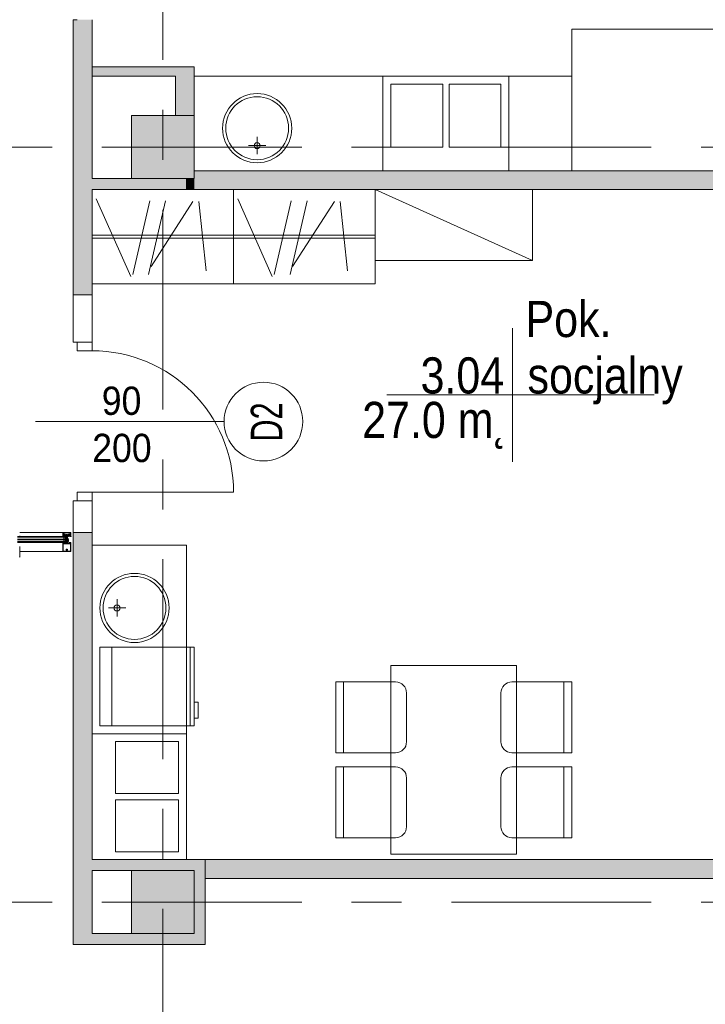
# Model space of a CAD drawing. Header units: centimetres. Extents: x -2424 to 2319, y 5 to 3760.
# Tile 79 of 117: x 496 to 932, y 823 to 1449. Entities that reach past the tile are written whole.
import ezdxf

# ---------------------------------------------------------------- set-up
doc = ezdxf.new("R2010")
doc.units = ezdxf.units.CM
doc.linetypes.add('Oś', pattern=[222.25, 127, -31.75, 31.75, -31.75])
for name, color, linetype, lineweight in [('A-ANNO-NOTE', 131, 'Continuous', 9), ('A-AREA-IDEN', 2, 'Continuous', 13), ('A-DETL-GENF', 92, 'Continuous', 9), ('A-DETL-MEDM', 33, 'Continuous', 25), ('A-DOOR', 31, 'Continuous', 13), ('A-GLAZ-CURT', 52, 'Continuous', 13), ('A-GLAZ-CWMG', 51, 'Continuous', 13), ('A-WALL', 113, 'Continuous', 13), ('I-FURN', 30, 'Continuous', 9), ('P-SANR-FIXT', 6, 'Continuous', 9), ('Q-SPCQ', 91, 'Continuous', 9), ('S-COLS', 52, 'Continuous', 13), ('S-GRID', 1, 'Continuous', 13)]:
    doc.layers.add(name, color=color, linetype=linetype, lineweight=lineweight)
doc.layers.add('A-WALL-PATT', color=111, linetype='Continuous', lineweight=13, plot=False)
doc.styles.add('Arial', font='arial.ttf', dxfattribs={"width": 0.9, "height": 18})
doc.styles.add('Arial_1', font='arial.ttf', dxfattribs={"width": 0.7, "height": 20})
doc.styles.add('Arial_6', font='arial.ttf', dxfattribs={"width": 0.85, "height": 23})

msp = doc.modelspace()

# ---------------------------------------------------------------- hatches: boundary and pattern name
at = {"layer": 'S-COLS', "lineweight": 9}
for points in [[(567.38, 1348.33), (607.38, 1348.33), (607.38, 1388.33), (567.38, 1388.33)], [(567.38, 868.33), (607.38, 868.33), (607.38, 908.33), (567.38, 908.33)]]:
    msp.add_hatch(color=251, dxfattribs=at).paths.add_polyline_path(points, flags=0)

# ---------------------------------------------------------------- linework, layer by layer
at = {"layer": 'A-ANNO-NOTE', "color": 251, "lineweight": 9}
msp.add_line((506.38, 1193.83), (626.38, 1193.83), dxfattribs=at)
msp.add_line((506.38, 1193.83), (626.38, 1193.83), dxfattribs=at)
msp.add_circle((651.38, 1193.83), 25, dxfattribs=at)
at = {"layer": 'A-AREA-IDEN', "color": 251, "lineweight": 9}
for p, q in [((809.75, 1253.26), (809.75, 1210.76)), ((819.5, 1210.76), (729.75, 1210.76)), ((729.75, 1210.76), (899.75, 1210.76)), ((809.75, 1210.76), (809.75, 1168.26))]:
    msp.add_line(p, q, dxfattribs=at)
at = {"layer": 'A-DETL-GENF', "color": 251, "lineweight": 9}
for p, q in [((542.38, 1244.33), (532.88, 1244.33)), ((532.88, 1244.33), (532.88, 1238.83)), ((542.38, 1238.83), (542.38, 1244.33)), ((532.88, 1238.83), (542.38, 1238.83)), ((542.38, 1148.83), (532.88, 1148.83)), ((532.88, 1148.83), (532.88, 1143.33)), ((542.38, 1143.33), (542.38, 1148.83)), ((532.88, 1143.33), (542.38, 1143.33))]:
    msp.add_line(p, q, dxfattribs=at)
at = {"layer": 'A-DETL-GENF', "color": 251, "lineweight": 9, "extrusion": (0, 0, -1)}
for p, q in [((496.48, 1120.83), (496.56, 1120.83)), ((523.78, 1120.83), (523.69, 1120.83)), ((528.73, 1123.33), (524.03, 1123.33)), ((524.03, 1121.86), (524.23, 1122.29)), ((524.06, 1122.42), (524.34, 1122.42)), ((524.2, 1120.84), (524.11, 1121)), ((528.51, 1123.02), (524.24, 1123.02)), ((524.25, 1123.17), (528.5, 1123.17)), ((524.32, 1122.08), (524.25, 1121.91)), ((524.3, 1120.93), (524.25, 1120.84)), ((524.28, 1122.32), (525.24, 1122.32)), ((524.37, 1121.31), (524.43, 1121.31)), ((524.5, 1121.25), (524.37, 1121.25)), ((524.42, 1120.84), (524.37, 1120.93)), ((524.4, 1121.58), (524.48, 1121.68)), ((524.4, 1121.14), (524.43, 1121.18)), ((525.03, 1122.14), (524.41, 1122.14)), ((524.52, 1120.93), (524.47, 1120.84)), ((524.54, 1121.52), (524.54, 1121.4)), ((524.55, 1121.2), (524.55, 1121.19)), ((524.71, 1121.57), (524.59, 1121.57)), ((524.59, 1121.35), (524.61, 1121.35)), ((524.59, 1121.17), (524.61, 1121.18)), ((524.64, 1120.84), (524.59, 1120.93)), ((524.64, 1121.36), (524.73, 1121.52)), ((524.66, 1121.63), (524.89, 1121.63)), ((524.66, 1121.16), (524.66, 1121.15)), ((524.74, 1120.93), (524.69, 1120.84)), ((524.71, 1121.13), (524.72, 1121.15)), ((524.77, 1121.14), (524.78, 1121.13)), ((524.86, 1120.84), (524.81, 1120.93)), ((524.82, 1121.52), (524.91, 1121.36)), ((524.83, 1121.13), (524.84, 1121.15)), ((524.97, 1121.57), (524.85, 1121.57)), ((524.89, 1121.16), (524.9, 1121.15)), ((524.96, 1120.93), (524.91, 1120.84)), ((524.94, 1121.35), (524.97, 1121.35)), ((524.95, 1121.16), (524.95, 1121.18)), ((525, 1121.2), (525.01, 1121.19)), ((525.02, 1121.4), (525.02, 1121.52)), ((525.08, 1120.84), (525.03, 1120.93)), ((525.07, 1121.68), (525.15, 1121.58)), ((525.13, 1121.31), (525.19, 1121.31)), ((525.18, 1120.92), (525.13, 1120.84)), ((525.3, 1120.84), (525.25, 1120.92)), ((525.29, 1122.27), (525.39, 1121.67)), ((525.42, 1121.64), (526.35, 1121.64)), ((526.78, 1121.86), (525.97, 1121.86)), ((526.08, 1120.33), (526.08, 1120.54)), ((526.15, 1122.01), (526.6, 1122.01)), ((526.38, 1122.31), (526.38, 1116.15)), ((526.4, 1121.64), (527.33, 1121.64)), ((526.68, 1120.33), (526.68, 1120.54)), ((527.36, 1121.67), (527.47, 1122.27)), ((527.45, 1120.84), (527.5, 1120.92)), ((527.52, 1122.32), (528.48, 1122.32)), ((527.63, 1121.31), (527.56, 1121.31)), ((527.57, 1120.92), (527.62, 1120.84)), ((527.68, 1121.68), (527.6, 1121.58)), ((527.67, 1120.84), (527.72, 1120.93)), ((528.34, 1122.14), (527.72, 1122.14)), ((527.74, 1121.4), (527.74, 1121.52)), ((527.76, 1121.2), (527.74, 1121.19)), ((527.79, 1121.57), (527.91, 1121.57)), ((527.81, 1121.35), (527.79, 1121.35)), ((527.79, 1120.93), (527.84, 1120.84)), ((527.8, 1121.16), (527.8, 1121.18)), ((527.93, 1121.52), (527.84, 1121.36)), ((527.86, 1121.16), (527.85, 1121.15)), ((528.09, 1121.63), (527.86, 1121.63)), ((527.89, 1120.84), (527.94, 1120.93)), ((527.92, 1121.13), (527.91, 1121.15)), ((527.98, 1121.14), (527.97, 1121.13)), ((528.01, 1120.93), (528.06, 1120.84)), ((528.11, 1121.36), (528.02, 1121.52)), ((528.04, 1121.13), (528.03, 1121.15)), ((528.05, 1121.57), (528.17, 1121.57)), ((528.1, 1121.16), (528.09, 1121.15)), ((528.11, 1120.84), (528.16, 1120.93)), ((528.17, 1121.35), (528.14, 1121.35)), ((528.16, 1121.17), (528.14, 1121.18)), ((528.2, 1121.2), (528.2, 1121.19)), ((528.22, 1121.52), (528.22, 1121.4)), ((528.23, 1120.93), (528.28, 1120.84)), ((528.26, 1121.25), (528.39, 1121.25)), ((528.35, 1121.58), (528.27, 1121.68)), ((528.35, 1121.14), (528.32, 1121.18)), ((528.39, 1121.31), (528.33, 1121.31)), ((528.33, 1120.84), (528.38, 1120.93)), ((528.42, 1122.42), (528.7, 1122.42)), ((528.51, 1121.91), (528.43, 1122.08)), ((528.45, 1120.93), (528.5, 1120.84)), ((528.52, 1122.29), (528.72, 1121.86)), ((528.55, 1120.84), (528.64, 1121)), ((528.98, 1120.83), (529.06, 1120.83)), ((496.38, 1108.63), (496.38, 1114.29)), ((523.88, 1111.44), (523.88, 1116.04)), ((524.03, 1116.91), (523.9, 1116.91)), ((524.01, 1117.02), (523.91, 1117.02)), ((524.29, 1116.8), (524.07, 1116.9)), ((524.09, 1111.44), (524.09, 1116.04)), ((524.16, 1116.57), (524.12, 1116.55)), ((524.12, 1116.5), (524.24, 1116.4)), ((524.47, 1116.91), (524.33, 1116.96)), ((524.33, 1116.55), (524.66, 1116.55)), ((524.35, 1116.41), (524.36, 1116.42)), ((524.4, 1116.44), (524.59, 1116.44)), ((524.66, 1116.75), (524.44, 1116.75)), ((524.58, 1117.01), (524.53, 1116.93)), ((524.68, 1116.93), (524.63, 1117.01)), ((524.63, 1116.42), (524.64, 1116.41)), ((524.71, 1116.59), (524.71, 1116.7)), ((524.8, 1117.01), (524.75, 1116.93)), ((524.75, 1116.4), (524.88, 1116.5)), ((524.87, 1116.55), (524.84, 1116.57)), ((524.9, 1116.93), (524.85, 1117.01)), ((525.02, 1117.01), (524.97, 1116.93)), ((525.61, 1119.35), (525.34, 1119.19)), ((525.6, 1118.62), (525.34, 1118.47)), ((525.6, 1117.89), (525.34, 1117.74)), ((525.46, 1118.98), (525.55, 1119.03)), ((525.46, 1118.25), (525.55, 1118.3)), ((525.46, 1117.52), (525.85, 1117.74)), ((525.63, 1118.98), (525.63, 1118.66)), ((525.63, 1118.26), (525.63, 1117.93)), ((525.83, 1119.36), (525.64, 1119.36)), ((525.88, 1117.79), (525.88, 1119.31)), ((525.88, 1116.55), (525.88, 1117.68)), ((525.93, 1117.73), (526.03, 1117.73)), ((526.19, 1116.93), (526.17, 1116.92)), ((526.17, 1116.9), (526.19, 1116.89)), ((526.2, 1116.87), (526.2, 1116.73)), ((526.3, 1116.56), (526.33, 1116.54)), ((526.45, 1116.56), (526.43, 1116.54)), ((526.55, 1116.87), (526.55, 1116.73)), ((526.56, 1116.93), (526.59, 1116.92)), ((526.59, 1116.9), (526.56, 1116.89)), ((526.74, 1117.73), (526.83, 1117.73)), ((526.88, 1117.79), (526.88, 1119.31)), ((526.88, 1117.68), (526.88, 1116.55)), ((527.29, 1117.52), (526.9, 1117.74)), ((526.93, 1119.36), (527.11, 1119.36)), ((527.13, 1118.98), (527.13, 1118.66)), ((527.13, 1118.26), (527.13, 1117.93)), ((527.14, 1119.35), (527.41, 1119.19)), ((527.15, 1118.62), (527.41, 1118.47)), ((527.15, 1117.89), (527.41, 1117.74)), ((527.29, 1118.98), (527.2, 1119.03)), ((527.29, 1118.25), (527.2, 1118.3)), ((527.73, 1117.01), (527.78, 1116.93)), ((527.85, 1116.93), (527.9, 1117.01)), ((527.88, 1116.55), (527.91, 1116.57)), ((528, 1116.4), (527.88, 1116.5)), ((527.95, 1117.01), (528, 1116.93)), ((528.05, 1116.59), (528.05, 1116.7)), ((528.07, 1116.93), (528.12, 1117.01)), ((528.09, 1116.75), (528.32, 1116.75)), ((528.42, 1116.55), (528.09, 1116.55)), ((528.12, 1116.42), (528.11, 1116.41)), ((528.35, 1116.44), (528.16, 1116.44)), ((528.17, 1117.01), (528.22, 1116.93)), ((528.28, 1116.91), (528.42, 1116.96)), ((528.4, 1116.41), (528.39, 1116.42)), ((528.46, 1116.8), (528.69, 1116.9)), ((528.64, 1116.5), (528.51, 1116.4)), ((528.6, 1116.57), (528.63, 1116.55)), ((528.67, 1111.44), (528.67, 1116.04)), ((528.73, 1116.91), (528.86, 1116.91)), ((528.75, 1117.02), (528.85, 1117.02)), ((528.88, 1111.44), (528.88, 1116.04)), ((496.38, 1109.16), (496.38, 1107.78)), ((523.88, 1111.38), (523.88, 1113.03)), ((528.74, 1111.23), (524.03, 1111.23)), ((526.26, 1112.57), (526.26, 1112.7)), ((526.26, 1112.22), (526.26, 1112.28)), ((526.28, 1111.95), (526.28, 1111.49)), ((526.48, 1111.49), (526.48, 1111.95)), ((526.5, 1112.7), (526.5, 1112.57)), ((526.5, 1112.28), (526.5, 1112.22)), ((528.88, 1113.03), (528.88, 1111.37))]:
    msp.add_line(p, q, dxfattribs=at)
at = {"layer": 'A-DETL-GENF', "color": 251, "lineweight": 9, "extrusion": (0, 0, -1), "flags": 128}
for points in [[(-523.88, 1123.18), (-523.88, 1121.33), (-523.99, 1121.33), (-524.1, 1121.68)], [(-523.9, 1121.04), (-523.9, 1121.31), (-524.31, 1121.31)], [(-524.39, 1122.47), (-524.39, 1122.82), (-524.26, 1122.82), (-524.26, 1122.55), (-524.01, 1122.55), (-524.01, 1123.18), (-528.75, 1123.18), (-528.75, 1122.55), (-528.5, 1122.55), (-528.5, 1122.82), (-528.37, 1122.82), (-528.37, 1122.47)], [(-524.04, 1121.83), (-524.04, 1121.93), (-524.01, 1122.05), (-524.01, 1122.36)], [(-524.32, 1121.76), (-524.24, 1121.47), (-524.43, 1121.47), (-524.43, 1121.41), (-524.35, 1121.33), (-524.03, 1121.33), (-524.13, 1121.7)], [(-524.19, 1122.97), (-524.19, 1122.61), (-524.05, 1122.61), (-524.05, 1122.97)], [(-524.46, 1121.49), (-524.46, 1121.51), (-524.41, 1121.53)], [(-525.17, 1121.25), (-525.05, 1121.25), (-525.05, 1121.22), (-525.18, 1121.24)], [(-525.15, 1121.53), (-525.1, 1121.51), (-525.1, 1121.49)], [(-527.62, 1122.05), (-527.52, 1121.47), (-527.63, 1121.47), (-527.63, 1121.41), (-527.55, 1121.33), (-525.21, 1121.33), (-525.13, 1121.41), (-525.13, 1121.47), (-525.24, 1121.47), (-525.13, 1122.05)], [(-525.26, 1121.31), (-525.4, 1121.31), (-525.4, 1120.92), (-525.35, 1120.84)], [(-526.9, 1121.8), (-526.92, 1121.65), (-525.84, 1121.65), (-525.86, 1121.8)], [(-526.18, 1120.72), (-526.18, 1120.83), (-525.88, 1120.83), (-525.88, 1117.76), (-526.2, 1117.76), (-526.2, 1116.95)], [(-526.58, 1120.72), (-526.58, 1120.83), (-526.88, 1120.83), (-526.88, 1117.76), (-526.55, 1117.76), (-526.55, 1116.95)], [(-527.49, 1121.31), (-527.36, 1121.31), (-527.36, 1120.92), (-527.4, 1120.84)], [(-527.58, 1121.25), (-527.7, 1121.25), (-527.7, 1121.22), (-527.57, 1121.24)], [(-527.61, 1121.53), (-527.66, 1121.51), (-527.66, 1121.49)], [(-528.3, 1121.49), (-528.3, 1121.51), (-528.35, 1121.53)], [(-528.63, 1121.7), (-528.73, 1121.33), (-528.41, 1121.33), (-528.33, 1121.41), (-528.33, 1121.47), (-528.51, 1121.47), (-528.43, 1121.76)], [(-528.86, 1121.04), (-528.86, 1121.31), (-528.45, 1121.31)], [(-528.7, 1122.97), (-528.7, 1122.61), (-528.56, 1122.61), (-528.56, 1122.97)], [(-528.65, 1121.68), (-528.77, 1121.33), (-528.88, 1121.33), (-528.88, 1123.18)], [(-528.75, 1122.37), (-528.75, 1122.05), (-528.72, 1121.93), (-528.72, 1121.83)], [(-523.88, 1116.89), (-523.88, 1116.75), (-524.08, 1116.75), (-524.13, 1116.76)], [(-523.88, 1115.93), (-523.88, 1116.73), (-524.07, 1116.73), (-524.15, 1116.65), (-524.15, 1116.59), (-524.03, 1116.59), (-524.03, 1116.36), (-524.47, 1116.36)], [(-524.09, 1115.93), (-524.09, 1116.13), (-528.67, 1116.13), (-528.67, 1115.93)], [(-524.52, 1116.36), (-524.97, 1116.36), (-524.97, 1116.59), (-524.85, 1116.59), (-524.85, 1116.65), (-524.93, 1116.73), (-525.29, 1116.73), (-525.29, 1116.61), (-525.17, 1116.61), (-525.17, 1116.4), (-525.73, 1116.4)], [(-524.86, 1116.76), (-524.92, 1116.75), (-525.12, 1116.75), (-525.12, 1116.94), (-525.07, 1117.01)], [(-526.11, 1120.25), (-526.38, 1120.03), (-526.38, 1119.73), (-526.18, 1119.73), (-526.18, 1119.53), (-526.28, 1119.53), (-526.28, 1119.36), (-526.18, 1119.36), (-526.18, 1119.16), (-526.38, 1119.16), (-526.38, 1119), (-526.18, 1119), (-526.18, 1118.8), (-526.28, 1118.8), (-526.28, 1118.63), (-526.18, 1118.63), (-526.18, 1118.43), (-526.38, 1118.43), (-526.38, 1116.53), (-526.38, 1118.43), (-526.58, 1118.43), (-526.58, 1118.63), (-526.48, 1118.63), (-526.48, 1118.8), (-526.58, 1118.8), (-526.58, 1119), (-526.38, 1119), (-526.38, 1119.16), (-526.58, 1119.16), (-526.58, 1119.36), (-526.48, 1119.36), (-526.48, 1119.53), (-526.58, 1119.53), (-526.58, 1119.73), (-526.38, 1119.73), (-526.38, 1120.03), (-526.64, 1120.25)], [(-526.13, 1117.63), (-526.13, 1117.54), (-526.18, 1117.51), (-526.18, 1117.38), (-526.13, 1117.36), (-526.18, 1117.33), (-526.18, 1117.2), (-526.13, 1117.18), (-526.18, 1117.15), (-526.18, 1117.02), (-526.13, 1117), (-526.18, 1116.97), (-526.18, 1116.84), (-526.13, 1116.82), (-526.18, 1116.79), (-526.18, 1116.66), (-526.13, 1116.64), (-526.18, 1116.61), (-526.18, 1116.57), (-526.29, 1116.38)], [(-526.46, 1116.38), (-526.58, 1116.57), (-526.58, 1116.7), (-526.63, 1116.73), (-526.58, 1116.75), (-526.58, 1116.88), (-526.63, 1116.91), (-526.58, 1116.93), (-526.58, 1117.06), (-526.63, 1117.09), (-526.58, 1117.11), (-526.58, 1117.24), (-526.63, 1117.27), (-526.58, 1117.29), (-526.58, 1117.42), (-526.63, 1117.45), (-526.58, 1117.47), (-526.58, 1117.6), (-526.63, 1117.63)], [(-527.03, 1116.4), (-527.59, 1116.4), (-527.59, 1116.61), (-527.47, 1116.61), (-527.47, 1116.73), (-527.83, 1116.73), (-527.91, 1116.65), (-527.91, 1116.59), (-527.79, 1116.59), (-527.79, 1116.36), (-528.23, 1116.36)], [(-527.89, 1116.76), (-527.84, 1116.75), (-527.64, 1116.75), (-527.64, 1116.94), (-527.68, 1117.01)], [(-528.28, 1116.36), (-528.73, 1116.36), (-528.73, 1116.59), (-528.61, 1116.59), (-528.61, 1116.65), (-528.69, 1116.73), (-528.88, 1116.73), (-528.88, 1115.93)], [(-528.88, 1116.89), (-528.88, 1116.75), (-528.67, 1116.75), (-528.62, 1116.76)], [(-526.23, 1111.44), (-524.09, 1111.44), (-524.09, 1113.03)], [(-528.67, 1113.03), (-528.67, 1111.44), (-526.53, 1111.44)]]:
    msp.add_lwpolyline(points, dxfattribs=at)
for points in [[(-527.35, 1120.87), (-525.41, 1120.87), (-525.41, 1121.32), (-527.35, 1121.32)], [(-527.35, 1120.83), (-525.41, 1120.83), (-525.41, 1120.87), (-527.35, 1120.87)]]:
    msp.add_lwpolyline(points, close=True, dxfattribs=at)
at = {"layer": 'A-DETL-GENF', "color": 251, "lineweight": 9, "extrusion": (0, 0, -1)}
for centre, radius, start, end in [((-496.49, 1121.12), 0.291, 279.54546, 334.63631), ((-496.61, 1121.17), 0.286, 278.35666, 332.40789), ((-496.48, 1121.03), 0.2, 270.0978, 279.54546), ((-496.56, 1120.86), 0.03, 98.35666, 270.0978), ((-523.69, 1120.86), 0.03, 269.9022, 81.64334), ((-523.64, 1121.17), 0.286, 207.59211, 261.64334), ((-523.78, 1121.03), 0.2, 260.45454, 269.9022), ((-523.76, 1121.12), 0.291, 205.36369, 260.45454), ((-524.03, 1123.18), 0.15, 359.99376, 90.0062), ((-524.06, 1122.36), 0.0512, 0.57094, 88.64822), ((-524.09, 1121.83), 0.06, 278.44171, 25), ((-524.07, 1120.97), 0.05, 25.36369, 150.16485), ((-524.11, 1121.83), 0.07, 300.00644, 0), ((-524.25, 1122.97), 0.2, 359.97179, 90.0352), ((-524.04, 1121.71), 0.07, 120.00644, 198), ((-524.07, 1121.72), 0.06, 98.44171, 195), ((-524.24, 1122.97), 0.0499, 359.87955, 90.02248), ((-524.23, 1120.86), 0.03, 210.71536, 330.16485), ((-524.28, 1122.27), 0.05, 25, 90), ((-524.3, 1121.89), 0.06, 288.81925, 25), ((-524.26, 1121.78), 0.06, 108.81925, 195), ((-524.37, 1121.18), 0.065, 270, 90), ((-524.34, 1120.9), 0.0417, 35.13204, 144.86796), ((-524.34, 1121.31), 0.03, 180, 0), ((-524.41, 1122.04), 0.1, 25, 90), ((-524.34, 1122.47), 0.05, 180.00001, 270.0001), ((-524.37, 1121.16), 0.04, 209.99374, 270.00001), ((-524.42, 1121.56), 0.03, 300.00493, 39.98969), ((-524.45, 1120.86), 0.03, 210.58867, 329.53464), ((-524.43, 1121.34), 0.03, 180.01852, 269.09479), ((-524.52, 1121.13), 0.1, 30.00227, 89.17284), ((-524.76, 1121.41), 0.314, 345.49788, 14.50212), ((-524.54, 1121.63), 0.08, 39.99668, 157.38439), ((-524.5, 1121.2), 0.05, 90, 125.07788), ((-524.52, 1121.2), 0.0339, 89.17829, 176.99749), ((-524.78, 1121.6), 0.44, 234.15879, 305.07788), ((-524.56, 1120.9), 0.0415, 35.01205, 144.98795), ((-524.59, 1121.52), 0.05, 359.98992, 90.01008), ((-524.59, 1121.4), 0.05, 269.98974, 0.01026), ((-524.58, 1121.19), 0.0272, 240.01099, 356.9853), ((-524.61, 1121.38), 0.03, 209.99356, 270.01209), ((-524.62, 1121.15), 0.0316, 60.00703, 161.99669), ((-524.66, 1121.68), 0.05, 270.00034, 337.37761), ((-524.67, 1120.86), 0.03, 210.14481, 329.53463), ((-524.69, 1121.15), 0.03, 225.00054, 342.0009), ((-524.71, 1121.54), 0.03, 89.99358, 210.00244), ((-524.75, 1121.12), 0.0316, 44.99099, 147.01044), ((-524.78, 1120.9), 0.043, 37.84365, 143.82344), ((-524.81, 1121.15), 0.03, 210.00025, 326.99854), ((-524.85, 1121.54), 0.03, 330.00269, 90.00128), ((-524.87, 1121.13), 0.0316, 30.00259, 131.99738), ((-524.89, 1120.86), 0.03, 210.34487, 329.53462), ((-524.89, 1121.68), 0.05, 202.62086, 270.00119), ((-524.92, 1121.17), 0.03, 194.99548, 312.00284), ((-524.94, 1121.38), 0.03, 269.98935, 330.005), ((-525.01, 1121.63), 0.08, 22.62277, 139.99694), ((-524.98, 1121.17), 0.03, 15.00147, 116.99683), ((-525, 1120.9), 0.0419, 35.46653, 144.69988), ((-524.97, 1121.52), 0.05, 90.00918, 179.99082), ((-524.97, 1121.4), 0.05, 180.00904, 269.99096), ((-525.02, 1121.22), 0.03, 180.01117, 296.99101), ((-525.03, 1122.04), 0.1, 90, 170), ((-525.05, 1121.22), 0.03, 54.15879, 90), ((-525.11, 1120.86), 0.03, 210.34457, 329.76853), ((-524.79, 1121.41), 0.314, 165.517, 193.19753), ((-525.13, 1121.34), 0.03, 270, 13.19753), ((-525.13, 1121.56), 0.03, 139.98868, 240.00171), ((-525.17, 1121.28), 0.033, 125.09006, 269.99998), ((-525.18, 1121.29), 0.05, 187.17367, 270.00885), ((-525.22, 1120.91), 0.0416, 26.95413, 151.56801), ((-525.26, 1121.28), 0.03, 7.1885, 89.99701), ((-525.24, 1122.27), 0.05, 90, 170), ((-525.33, 1120.86), 0.03, 209.79649, 330.13199), ((-525.42, 1121.67), 0.03, 270, 350), ((-526.07, 1121.75), 0.22, 13.97065, 62.72797), ((-526.38, 1121.12), 0.921, 63.70777, 75.82838), ((-526.18, 1120.54), 0.1, 0, 60), ((-526.08, 1120.72), 0.1, 180, 240), ((-526.38, 1121.65), 0.0256, 192.68038, 347.31962), ((-526.68, 1120.72), 0.1, 300, 0), ((-526.38, 1121.12), 0.92, 104.16828, 116.29299), ((-526.58, 1120.54), 0.1, 120, 180), ((-526.68, 1121.75), 0.22, 117.27461, 166.02676), ((-527.33, 1121.67), 0.03, 190, 270), ((-527.43, 1120.86), 0.03, 209.86801, 330.20351), ((-527.52, 1122.27), 0.05, 10, 90), ((-527.49, 1121.28), 0.03, 90.00299, 172.8115), ((-527.54, 1120.91), 0.0416, 28.43199, 153.04587), ((-527.57, 1121.29), 0.05, 269.99115, 352.82633), ((-527.58, 1121.28), 0.033, 270.00002, 54.90994), ((-527.62, 1121.56), 0.03, 299.99829, 40.01132), ((-527.72, 1122.04), 0.1, 10, 90), ((-527.65, 1120.86), 0.03, 210.23147, 329.65543), ((-527.63, 1121.34), 0.03, 166.80247, 270), ((-527.96, 1121.41), 0.314, 346.80247, 14.483), ((-527.74, 1121.63), 0.08, 40.00306, 157.37723), ((-527.7, 1121.22), 0.03, 90, 125.84121), ((-527.73, 1121.22), 0.03, 243.00899, 359.98883), ((-527.98, 1121.6), 0.44, 234.92212, 305.84121), ((-527.76, 1120.9), 0.0419, 35.30012, 144.53347), ((-527.79, 1121.52), 0.05, 0.00918, 89.99082), ((-527.79, 1121.4), 0.05, 270.00904, 359.99096), ((-527.77, 1121.17), 0.03, 63.00317, 164.99853), ((-527.83, 1121.17), 0.03, 227.99716, 345.00452), ((-527.81, 1121.38), 0.03, 209.995, 270.01065), ((-527.86, 1121.68), 0.05, 269.99881, 337.37914), ((-527.87, 1120.86), 0.03, 210.46538, 329.65513), ((-527.88, 1121.13), 0.0316, 48.00262, 149.99741), ((-527.91, 1121.54), 0.03, 89.99872, 209.99731), ((-527.95, 1121.15), 0.03, 213.00146, 329.99975), ((-527.98, 1120.9), 0.043, 36.17656, 142.15635), ((-528.01, 1121.12), 0.0316, 32.98956, 135.00901), ((-528.05, 1121.54), 0.03, 329.99756, 90.00642), ((-528.07, 1121.15), 0.03, 197.9991, 314.99946), ((-528.09, 1120.86), 0.03, 210.46537, 329.85519), ((-528.09, 1121.68), 0.05, 202.62239, 269.99966), ((-528.13, 1121.15), 0.0316, 18.00331, 119.99297), ((-528.14, 1121.38), 0.03, 269.98791, 330.00644), ((-528.21, 1121.63), 0.08, 22.61561, 140.00332), ((-528.18, 1121.19), 0.0272, 183.0147, 299.98901), ((-528.2, 1120.9), 0.0415, 35.01205, 144.98795), ((-528.17, 1121.52), 0.05, 89.98992, 180.01008), ((-528.17, 1121.4), 0.05, 179.98974, 270.01026), ((-528.24, 1121.2), 0.0339, 3.00251, 90.82171), ((-528.26, 1121.2), 0.05, 54.92212, 90), ((-528.24, 1121.13), 0.1, 90.82716, 149.99773), ((-528.31, 1120.86), 0.03, 210.46536, 329.41133), ((-527.99, 1121.41), 0.314, 165.49788, 194.50212), ((-528.33, 1121.34), 0.03, 270.90521, 359.98148), ((-528.34, 1122.04), 0.1, 90, 155), ((-528.33, 1121.56), 0.03, 140.01031, 239.99507), ((-528.39, 1121.16), 0.04, 269.99999, 330.00626), ((-528.42, 1122.47), 0.05, 269.99812, 0.00166), ((-528.42, 1120.9), 0.0417, 35.13204, 144.86796), ((-528.42, 1121.31), 0.03, 180, 0), ((-528.39, 1121.18), 0.065, 90, 270), ((-528.49, 1121.78), 0.06, 345, 71.18075), ((-528.45, 1121.89), 0.06, 155, 251.18075), ((-528.48, 1122.27), 0.05, 90, 155), ((-528.5, 1122.97), 0.2, 90.02951, 179.97227), ((-528.53, 1120.86), 0.03, 209.83515, 329.28464), ((-528.51, 1122.97), 0.0501, 90.08749, 179.93358), ((-528.68, 1121.72), 0.06, 345, 81.55829), ((-528.72, 1121.71), 0.07, 342, 59.99829), ((-528.68, 1120.97), 0.05, 29.83515, 154.63631), ((-528.67, 1121.83), 0.06, 155, 261.55829), ((-528.65, 1121.83), 0.07, 180, 239.99829), ((-528.7, 1122.37), 0.0498, 89.82624, 180.17354), ((-528.73, 1123.18), 0.15, 90.04937, 179.95063), ((-528.99, 1121.12), 0.291, 279.54546, 334.63631), ((-529.11, 1121.17), 0.286, 278.35666, 332.40789), ((-528.98, 1121.03), 0.2, 270.0978, 279.54546), ((-529.06, 1120.86), 0.03, 98.35666, 270.0978), ((-496.36, 1116.89), 0.02, 90.00616, 179.99392), ((-523.94, 1116.99), 0.059, 268.59736, 14.60356), ((-523.9, 1116.89), 0.02, 0.0007, 89.9993), ((-523.91, 1117), 0.02, 14.60356, 90), ((-523.95, 1116), 0.933, 89.58699, 113.00353), ((-523.98, 1116.03), 0.997, 91.49889, 110.69004), ((-524.03, 1116.81), 0.1, 90.00008, 114.00003), ((-524.14, 1116.52), 0.03, 308.57981, 59.99147), ((-524.14, 1116.73), 0.03, 75.40272, 194.37456), ((-524.43, 1116.65), 0.277, 346.6587, 14.37456), ((-524.15, 1116.59), 0.02, 166.6587, 240.01715), ((-524.29, 1116.46), 0.08, 218.84751, 309.68497), ((-524.44, 1116.6), 0.148, 352.4164, 90.24043), ((-524.3, 1116.83), 0.0337, 113.00353, 294.00003), ((-524.34, 1116.6), 0.0496, 272.75586, 339.68776), ((-524.4, 1116.39), 0.05, 38.84751, 90), ((-524.49, 1116.95), 0.05, 210.06904, 290.53605), ((-524.5, 1116.36), 0.0255, 192.35001, 347.64999), ((-524.61, 1117), 0.03, 30.08708, 149.91292), ((-524.59, 1116.39), 0.05, 90, 141.15279), ((-524.7, 1116.46), 0.08, 230.31503, 321.15279), ((-524.66, 1116.7), 0.0502, 93.33226, 179.73216), ((-524.66, 1116.6), 0.0499, 189.22628, 266.98926), ((-524.72, 1116.95), 0.0402, 207.79216, 332.37015), ((-524.83, 1117), 0.0299, 30.122, 155.06395), ((-524.86, 1116.73), 0.03, 345.62539, 104.59422), ((-524.56, 1116.65), 0.277, 165.62539, 193.34104), ((-524.85, 1116.59), 0.02, 299.98467, 13.34104), ((-524.86, 1116.52), 0.03, 120.00853, 231.42019), ((-524.94, 1116.95), 0.0414, 208.17599, 331.82401), ((-525.05, 1117), 0.0301, 30.12581, 149.87419), ((-525.4, 1119.08), 0.125, 240, 60), ((-525.4, 1118.36), 0.125, 240, 60), ((-525.4, 1117.63), 0.125, 240, 60), ((-525.58, 1118.98), 0.05, 60, 180), ((-525.58, 1118.26), 0.05, 60, 180), ((-525.58, 1118.66), 0.05, 180, 240), ((-525.58, 1117.93), 0.05, 180, 240), ((-525.64, 1119.31), 0.05, 60, 90), ((-525.73, 1116.55), 0.15, 179.97059, 270.02941), ((-525.83, 1119.31), 0.05, 90, 180), ((-525.83, 1117.79), 0.05, 180, 240), ((-525.93, 1117.68), 0.05, 359.98991, 90.01009), ((-526.03, 1117.63), 0.0999, 89.97043, 180.02957), ((-526.18, 1120.33), 0.1, 310, 0), ((-526.17, 1116.91), 0.01, 300.03025, 59.98023), ((-526.18, 1116.95), 0.02, 180, 239.98023), ((-526.18, 1116.87), 0.02, 120.03025, 180), ((-526.4, 1116.73), 0.2, 300, 0), ((-526.38, 1116.42), 0.1, 208.79836, 331.20164), ((-526.38, 1116.63), 0.1, 270, 300), ((-526.38, 1116.63), 0.1, 240, 270), ((-526.35, 1116.73), 0.2, 180, 240), ((-526.57, 1116.95), 0.02, 300.01977, 0), ((-526.57, 1116.87), 0.02, 0, 59.96975), ((-526.58, 1116.91), 0.01, 120.01977, 239.96975), ((-526.75, 1117.6), 0.126, 11.5693, 85.59312), ((-526.58, 1120.33), 0.1, 180, 230), ((-526.83, 1117.68), 0.05, 90.93133, 179.98516), ((-526.93, 1119.31), 0.05, 0, 90), ((-526.93, 1117.79), 0.05, 300, 0), ((-527.03, 1116.55), 0.15, 269.97059, 0.02941), ((-527.11, 1119.31), 0.05, 90, 120), ((-527.18, 1118.98), 0.05, 0, 120), ((-527.18, 1118.66), 0.05, 300, 0), ((-527.18, 1118.26), 0.05, 0, 120), ((-527.18, 1117.93), 0.05, 300, 0), ((-527.35, 1119.08), 0.125, 120, 300), ((-527.35, 1118.36), 0.125, 120, 300), ((-527.35, 1117.63), 0.125, 120, 300), ((-527.7, 1117), 0.0301, 30.12581, 149.87419), ((-527.82, 1116.95), 0.0414, 208.17599, 331.82401), ((-527.89, 1116.52), 0.03, 308.57981, 59.99147), ((-527.9, 1116.73), 0.03, 75.40578, 194.37461), ((-527.93, 1117), 0.0299, 24.93605, 149.878), ((-528.19, 1116.65), 0.277, 346.65896, 14.37461), ((-527.9, 1116.59), 0.02, 166.65896, 240.01533), ((-528.04, 1116.95), 0.0402, 207.62985, 332.20784), ((-528.05, 1116.46), 0.08, 218.84721, 309.68497), ((-528.1, 1116.7), 0.0502, 0.26784, 86.66774), ((-528.1, 1116.6), 0.0499, 273.01074, 350.77372), ((-528.15, 1117), 0.03, 30.08708, 149.91292), ((-528.16, 1116.39), 0.05, 38.84721, 90), ((-528.26, 1116.95), 0.05, 249.46395, 329.93096), ((-528.26, 1116.36), 0.0255, 192.35001, 347.64999), ((-528.32, 1116.6), 0.148, 89.75957, 187.5836), ((-528.35, 1116.39), 0.05, 90, 141.15249), ((-528.46, 1116.46), 0.08, 230.31503, 321.15249), ((-528.77, 1116.03), 0.997, 69.30996, 88.50111), ((-528.45, 1116.83), 0.0337, 245.99997, 66.99647), ((-528.42, 1116.6), 0.0496, 200.31224, 267.24414), ((-528.8, 1116), 0.933, 66.99647, 90.41301), ((-528.62, 1116.73), 0.03, 345.62544, 104.59728), ((-528.32, 1116.65), 0.277, 165.62544, 193.3413), ((-528.61, 1116.59), 0.02, 299.98285, 13.3413), ((-528.62, 1116.52), 0.03, 120.00853, 231.42019), ((-528.73, 1116.81), 0.1, 65.99997, 89.99992), ((-528.81, 1116.99), 0.059, 165.39644, 271.40264), ((-528.85, 1117), 0.02, 90, 165.39644), ((-528.86, 1116.89), 0.02, 90.0007, 179.9993), ((-524.03, 1111.38), 0.15, 270.00031, 359.99968), ((-526.38, 1112.43), 0.45, 287.49821, 51.0552), ((-526.16, 1112.7), 0.1, 51.0552, 180), ((-526.38, 1112.43), 0.21, 323.77678, 36.22322), ((-526.23, 1112.57), 0.03, 180, 310.31926), ((-526.23, 1112.28), 0.03, 49.68074, 180), ((-526.23, 1111.49), 0.05, 180.00773, 269.99227), ((-526.23, 1111.95), 0.05, 107.49821, 180), ((-526.38, 1112.43), 0.24, 240, 300), ((-526.53, 1111.95), 0.05, 0, 72.58299), ((-526.53, 1111.49), 0.05, 269.97911, 0.02089), ((-526.6, 1112.7), 0.1, 0, 128.9448), ((-526.53, 1112.57), 0.03, 229.68074, 0), ((-526.53, 1112.28), 0.03, 0, 130.31926), ((-526.38, 1112.43), 0.45, 128.9448, 252.58299), ((-526.38, 1112.43), 0.21, 143.77678, 216.22322), ((-528.73, 1111.38), 0.15, 180.10545, 263.87804), ((-496.23, 1107.78), 0.15, 180, 270)]:
    msp.add_arc(centre, radius, start, end, dxfattribs=at)
at = {"layer": 'A-DETL-MEDM', "color": 251, "lineweight": 9}
for p, q in [((542.38, 1244.33), (532.88, 1244.33)), ((532.88, 1244.33), (532.88, 1238.83)), ((542.38, 1238.83), (542.38, 1244.33)), ((532.88, 1238.83), (542.38, 1238.83)), ((532.88, 1148.83), (542.38, 1148.83)), ((532.88, 1143.33), (532.88, 1148.83)), ((542.38, 1148.83), (542.38, 1143.33)), ((542.38, 1143.33), (532.88, 1143.33))]:
    msp.add_line(p, q, dxfattribs=at)
at = {"layer": 'A-DOOR', "color": 251, "lineweight": 9}
msp.add_line((542.38, 1148.83), (632.38, 1148.83), dxfattribs=at)
msp.add_arc((542.38, 1148.83), 90, 0, 90, dxfattribs=at)
at = {"layer": 'A-GLAZ-CURT', "color": 251, "lineweight": 9}
for p, q in [((525.28, 1120.83), (494.98, 1120.83)), ((525.28, 1117.03), (525.28, 1120.83)), ((494.98, 1120.23), (525.28, 1120.23)), ((494.98, 1119.13), (525.28, 1119.13)), ((494.98, 1118.73), (525.28, 1118.73)), ((494.98, 1117.63), (525.28, 1117.63)), ((494.98, 1117.03), (525.28, 1117.03)), ((524.38, 1120.23), (524.38, 1119.13)), ((524.38, 1118.73), (524.38, 1117.63))]:
    msp.add_line(p, q, dxfattribs=at)
at = {"layer": 'A-GLAZ-CWMG', "color": 251, "lineweight": 9}
for p, q in [((523.88, 1123.33), (496.38, 1123.33)), ((523.88, 1120.84), (496.38, 1120.84)), ((496.38, 1111.23), (523.88, 1111.23))]:
    msp.add_line(p, q, dxfattribs=at)
at = {"layer": 'A-WALL', "color": 251, "lineweight": 9}
for p, q in [((532.88, 1449.33), (530.38, 1449.33)), ((530.38, 1449.33), (530.38, 1274.33)), ((542.38, 1348.33), (542.38, 1449.33)), ((607.38, 1419.33), (542.38, 1419.33)), ((607.38, 1388.33), (607.38, 1419.33)), ((542.38, 1413.33), (595.38, 1413.33)), ((595.38, 1413.33), (595.38, 1388.33)), ((1167.38, 1353.33), (607.38, 1353.33)), ((567.38, 1348.33), (542.38, 1348.33)), ((602.38, 1348.33), (602.38, 1341.33)), ((542.38, 1274.33), (542.38, 1341.33)), ((542.38, 1341.33), (1167.38, 1341.33)), ((530.38, 1274.33), (542.38, 1274.33)), ((530.38, 1274.33), (530.38, 1244.33)), ((542.38, 1244.33), (542.38, 1274.33)), ((530.38, 1244.33), (532.88, 1244.33)), ((532.88, 1143.33), (530.38, 1143.33)), ((530.38, 1143.33), (530.38, 1123.33)), ((542.38, 1123.33), (542.38, 1143.33)), ((530.38, 1123.33), (530.38, 861.33)), ((542.38, 1123.33), (530.38, 1123.33)), ((542.38, 915.33), (542.38, 1123.33)), ((1167.38, 915.33), (542.38, 915.33)), ((614.38, 861.33), (614.38, 915.33)), ((542.38, 868.33), (542.38, 908.33)), ((542.38, 908.33), (567.38, 908.33)), ((614.38, 903.33), (1161.38, 903.33)), ((567.38, 868.33), (542.38, 868.33)), ((530.38, 861.33), (614.38, 861.33))]:
    msp.add_line(p, q, dxfattribs=at)
at = {"layer": 'A-WALL-PATT', "color": 251, "linetype": 'Continuous', "lineweight": 9, "extrusion": (0, 0, -1)}
for points in [[(-530.38, 1274.33), (-542.38, 1449.33), (-530.38, 1449.33)], [(-542.38, 1449.33), (-530.38, 1274.33), (-542.38, 1274.33)], [(-595.38, 1413.33), (-542.38, 1419.33), (-542.38, 1413.33)], [(-542.38, 1419.33), (-595.38, 1413.33), (-595.38, 1419.33)], [(-595.38, 1388.33), (-607.38, 1419.33), (-595.38, 1419.33)], [(-607.38, 1419.33), (-595.38, 1388.33), (-600.38, 1388.33)], [(-607.38, 1419.33), (-600.38, 1388.33), (-607.38, 1388.33)], [(-607.38, 1348.33), (-1167.38, 1341.33), (-607.38, 1353.33)], [(-607.38, 1353.33), (-1167.38, 1341.33), (-1167.38, 1353.33)], [(-567.38, 1341.33), (-542.38, 1348.33), (-542.38, 1341.33)], [(-542.38, 1348.33), (-567.38, 1341.33), (-602.38, 1348.33)], [(-602.38, 1348.33), (-567.38, 1341.33), (-602.38, 1341.33)], [(-607.38, 1341.33), (-602.38, 1348.33), (-602.38, 1341.33)], [(-602.38, 1348.33), (-607.38, 1341.33), (-607.38, 1348.33)], [(-607.38, 1348.33), (-607.38, 1341.33), (-1167.38, 1341.33)], [(-530.38, 861.33), (-542.38, 1123.33), (-530.38, 1123.33)], [(-542.38, 1123.33), (-530.38, 861.33), (-542.38, 861.33)], [(-614.38, 908.33), (-542.38, 915.33), (-542.38, 908.33)], [(-542.38, 915.33), (-614.38, 908.33), (-614.38, 915.33)], [(-1167.38, 903.33), (-614.38, 915.33), (-614.38, 903.33)], [(-614.38, 915.33), (-1167.38, 903.33), (-1167.38, 915.33)], [(-607.38, 868.33), (-614.38, 908.33), (-607.38, 908.33)], [(-614.38, 908.33), (-607.38, 868.33), (-614.38, 868.33)], [(-567.38, 861.33), (-542.38, 868.33), (-542.38, 861.33)], [(-542.38, 868.33), (-567.38, 861.33), (-614.38, 868.33)], [(-614.38, 868.33), (-567.38, 861.33), (-614.38, 861.33)]]:
    msp.add_solid(points, dxfattribs=at)
at = {"layer": 'I-FURN', "color": 251, "lineweight": 9}
for p, q in [((847.38, 1353.33), (847.38, 1443.33)), ((847.38, 1443.33), (967.38, 1443.33)), ((847.38, 1413.33), (607.38, 1413.33)), ((847.38, 1353.33), (847.38, 1413.33)), ((632.38, 1281.33), (632.38, 1341.33)), ((632.38, 1341.33), (632.38, 1281.33)), ((722.38, 1341.33), (722.38, 1281.33)), ((566.97, 1286.14), (545.01, 1335.47)), ((568.29, 1287.39), (579.09, 1334.16)), ((578.29, 1287.39), (589.09, 1334.16)), ((579.96, 1292.34), (606.53, 1333.63)), ((614.88, 1289.63), (610.25, 1333.63)), ((656.97, 1286.14), (635.01, 1335.47)), ((658.29, 1287.39), (669.09, 1334.16)), ((668.29, 1287.39), (679.09, 1334.16)), ((669.96, 1292.34), (696.53, 1333.63)), ((704.88, 1289.63), (700.25, 1333.63)), ((542.38, 1312.33), (632.38, 1312.33)), ((542.38, 1310.33), (632.38, 1310.33)), ((632.38, 1312.33), (722.38, 1312.33)), ((632.38, 1310.33), (722.38, 1310.33)), ((632.38, 1281.33), (542.38, 1281.33)), ((722.38, 1281.33), (632.38, 1281.33)), ((602.38, 1115.33), (542.38, 1115.33)), ((602.38, 915.33), (602.38, 1115.33)), ((732.38, 1038.75), (812.38, 1038.75)), ((732.38, 918.75), (732.38, 1038.75)), ((812.38, 1038.75), (812.38, 918.75)), ((735.38, 1028.25), (697.38, 1028.25)), ((697.38, 1028.25), (697.38, 983.25)), ((702.38, 1028.25), (702.38, 983.25)), ((809.38, 1028.25), (847.38, 1028.25)), ((842.38, 1028.25), (842.38, 983.25)), ((847.38, 1028.25), (847.38, 983.25)), ((742.38, 990.25), (742.38, 1021.25)), ((802.38, 990.25), (802.38, 1021.25)), ((697.38, 983.25), (735.38, 983.25)), ((847.38, 983.25), (809.38, 983.25)), ((697.38, 974.25), (735.38, 974.25)), ((697.38, 929.25), (697.38, 974.25)), ((702.38, 929.25), (702.38, 974.25)), ((847.38, 974.25), (809.38, 974.25)), ((842.38, 929.25), (842.38, 974.25)), ((847.38, 929.25), (847.38, 974.25)), ((742.38, 967.25), (742.38, 936.25)), ((802.38, 967.25), (802.38, 936.25)), ((735.38, 929.25), (697.38, 929.25)), ((809.38, 929.25), (847.38, 929.25)), ((812.38, 918.75), (732.38, 918.75))]:
    msp.add_line(p, q, dxfattribs=at)
for centre, start, end in [((735.38, 1021.25), 0, 90), ((809.38, 1021.25), 90, 180), ((735.38, 990.25), 270, 0), ((809.38, 990.25), 180, 270), ((735.38, 967.25), 0, 90), ((809.38, 967.25), 90, 180), ((735.38, 936.25), 270, 0), ((809.38, 936.25), 180, 270)]:
    msp.add_arc(centre, 7, start, end, dxfattribs=at)
at = {"layer": 'P-SANR-FIXT', "color": 251, "lineweight": 9}
for p, q in [((807.38, 1413.33), (727.38, 1413.33)), ((727.38, 1413.33), (727.38, 1353.33)), ((807.38, 1353.33), (807.38, 1413.33)), ((765.38, 1408.33), (732.38, 1408.33)), ((732.38, 1408.33), (732.38, 1368.33)), ((765.38, 1368.33), (765.38, 1408.33)), ((802.38, 1408.33), (769.38, 1408.33)), ((769.38, 1408.33), (769.38, 1368.33)), ((802.38, 1368.33), (802.38, 1408.33)), ((647.38, 1363.76), (647.38, 1374.76)), ((641.88, 1369.26), (652.88, 1369.26)), ((732.38, 1368.33), (765.38, 1368.33)), ((769.38, 1368.33), (802.38, 1368.33)), ((558.31, 1080.83), (558.31, 1069.83)), ((552.81, 1075.33), (563.81, 1075.33)), ((602.38, 995.33), (542.38, 995.33)), ((597.38, 990.33), (557.38, 990.33)), ((557.38, 990.33), (557.38, 957.33)), ((597.38, 957.33), (597.38, 990.33)), ((602.38, 915.33), (602.38, 995.33)), ((557.38, 957.33), (597.38, 957.33)), ((597.38, 953.33), (557.38, 953.33)), ((557.38, 953.33), (557.38, 920.33)), ((597.38, 920.33), (597.38, 953.33)), ((557.38, 920.33), (597.38, 920.33))]:
    msp.add_line(p, q, dxfattribs=at)
for centre, radius in [((647.38, 1380.33), 22), ((647.38, 1380.33), 20), ((647.38, 1369.26), 1.9), ((569.38, 1075.33), 22), ((569.38, 1075.33), 20), ((558.31, 1075.33), 1.9)]:
    msp.add_circle(centre, radius, dxfattribs=at)
at = {"layer": 'Q-SPCQ', "color": 251, "lineweight": 9}
for p, q in [((822.38, 1296.33), (722.38, 1341.33)), ((722.38, 1296.33), (722.38, 1341.33)), ((822.38, 1341.33), (822.38, 1296.33)), ((822.38, 1296.33), (722.38, 1296.33)), ((547.38, 1050.33), (607.38, 1050.33)), ((547.38, 1000.33), (547.38, 1050.33)), ((554.88, 1000.33), (554.88, 1050.33)), ((604.88, 1000.33), (604.88, 1050.33)), ((607.38, 1050.33), (607.38, 1000.33)), ((609.88, 1015.33), (607.38, 1015.33)), ((609.88, 1005.33), (609.88, 1015.33)), ((607.38, 1005.33), (609.88, 1005.33)), ((607.38, 1000.33), (547.38, 1000.33))]:
    msp.add_line(p, q, dxfattribs=at)
at = {"layer": 'S-COLS', "color": 251, "lineweight": 9}
for p, q in [((607.38, 1388.33), (567.38, 1388.33)), ((567.38, 1388.33), (567.38, 1348.33)), ((607.38, 1348.33), (607.38, 1388.33)), ((567.38, 1348.33), (607.38, 1348.33)), ((607.38, 908.33), (567.38, 908.33)), ((567.38, 908.33), (567.38, 868.33)), ((607.38, 868.33), (607.38, 908.33)), ((567.38, 868.33), (607.38, 868.33))]:
    msp.add_line(p, q, dxfattribs=at)
at = {"layer": 'S-GRID', "color": 251, "linetype": 'Oś', "lineweight": 9}
for p, q in [((587.38, 2884.27), (587.38, 27.13)), ((1342.46, 1368.33), (-1368.76, 1368.33)), ((1342.46, 888.33), (-1368.76, 888.33))]:
    msp.add_line(p, q, dxfattribs=at)

# ---------------------------------------------------------------- texts
at = {"layer": 'A-ANNO-NOTE', "color": 251, "lineweight": 9, "style": 'Arial', "width": 0.9}
for s, p in [('90', (548.58, 1198.06)), ('200', (542.52, 1168.06))]:
    msp.add_text(s, height=18, dxfattribs=at).set_placement(p)
at = {"layer": 'A-ANNO-NOTE', "color": 251, "lineweight": 9, "style": 'Arial_1', "width": 0.7}
msp.add_text('D2', height=20, rotation=90, dxfattribs=at).set_placement((663.34, 1181.04))
at = {"layer": 'A-AREA-IDEN', "color": 251, "lineweight": 9, "style": 'Arial_6', "width": 0.85}
for s, p in [('Pok.', (818.06, 1247.54)), ('3.04', (751.3, 1211.65)), ('socjalny', (819.33, 1211.65)), ('27.0 m˛', (714.16, 1183.37))]:
    msp.add_text(s, height=23, dxfattribs=at).set_placement(p)

doc.saveas('drawing.dxf')
